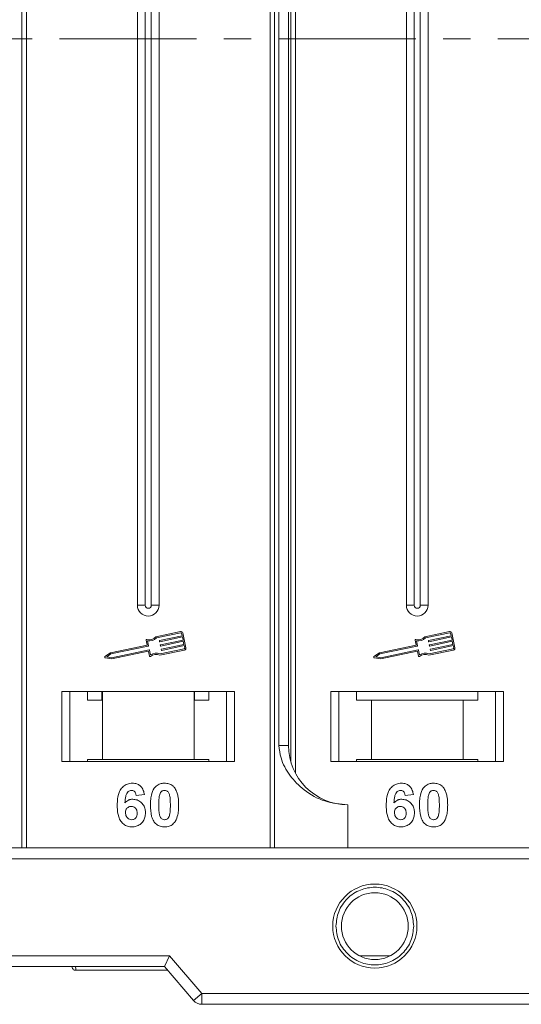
# Model space of a CAD drawing. Header units: millimetres. Extents: x -797 to 677, y 79 to 1112.
# Tile 21 of 75: x -2 to 44, y 314 to 406. Entities that reach past the tile are written whole.
import ezdxf

# ---------------------------------------------------------------- set-up
doc = ezdxf.new("R2010")
doc.units = ezdxf.units.MM
doc.linetypes.add('CENTERX2', pattern=[20.32, 12.7, -2.54, 2.54, -2.54])

msp = doc.modelspace()

# ---------------------------------------------------------------- linework, layer by layer
at = {"color": 7, "linetype": 'Continuous', "lineweight": 15}
for p, q in [((-1.995, 478.771), (-1.995, 403.771)), ((-1.576, 403.771), (-1.576, 478.771)), ((21, 478.771), (21, 403.771)), ((21.419, 403.771), (21.419, 478.771)), ((23.353, 403.771), (23.353, 471.848)), ((22.934, 470.819), (22.934, 403.771)), ((21.827, 469.271), (21.827, 403.771)), ((22.712, 403.771), (22.712, 469.271)), ((8.712, 456.271), (8.712, 403.771)), ((9.427, 456.271), (9.427, 403.771)), ((9.997, 403.771), (9.997, 456.271)), ((10.712, 403.771), (10.712, 456.271)), ((33.641, 456.271), (33.641, 403.771)), ((34.356, 456.271), (34.356, 403.771)), ((34.926, 403.771), (34.926, 456.271)), ((35.641, 403.771), (35.641, 456.271)), ((-1.995, 403.771), (-1.995, 328.771)), ((-1.576, 328.771), (-1.576, 403.771)), ((8.712, 403.771), (8.712, 351.271)), ((9.427, 403.771), (9.427, 351.271)), ((9.997, 351.271), (9.997, 403.771)), ((10.712, 351.271), (10.712, 403.771)), ((21, 403.771), (21, 328.771)), ((21.419, 328.771), (21.419, 403.771)), ((21.827, 403.771), (21.827, 338.271)), ((22.712, 338.271), (22.712, 403.771)), ((22.934, 403.771), (22.934, 336.723)), ((23.353, 335.693), (23.353, 403.771)), ((33.641, 403.771), (33.641, 351.271)), ((34.356, 403.771), (34.356, 351.271)), ((34.926, 351.271), (34.926, 403.771)), ((35.641, 351.271), (35.641, 403.771)), ((9.427, 351.271), (8.712, 351.271)), ((10.712, 351.271), (9.997, 351.271)), ((34.356, 351.271), (33.641, 351.271)), ((35.641, 351.271), (34.926, 351.271)), ((12.708, 348.837), (10.43, 348.356)), ((37.638, 348.837), (35.359, 348.356)), ((9.508, 348.025), (9.601, 347.581)), ((9.641, 347.963), (9.735, 347.519)), ((12.733, 348.722), (10.49, 348.249)), ((10.758, 347.915), (10.746, 347.972)), ((10.768, 348.007), (12.851, 348.447)), ((12.875, 348.332), (10.792, 347.892)), ((10.853, 347.605), (12.936, 348.045)), ((12.96, 347.93), (10.877, 347.49)), ((12.851, 348.447), (12.802, 348.677)), ((12.936, 348.045), (12.875, 348.332)), ((13.208, 347.322), (12.917, 348.701)), ((13.021, 347.643), (12.96, 347.93)), ((34.437, 348.025), (34.531, 347.581)), ((34.57, 347.963), (34.664, 347.519)), ((37.662, 348.722), (35.419, 348.249)), ((35.687, 347.915), (35.675, 347.972)), ((35.698, 348.007), (37.78, 348.447)), ((37.805, 348.332), (35.722, 347.892)), ((35.783, 347.605), (37.865, 348.045)), ((37.889, 347.93), (35.807, 347.49)), ((37.78, 348.447), (37.732, 348.677)), ((37.865, 348.045), (37.805, 348.332)), ((38.138, 347.322), (37.847, 348.701)), ((37.95, 347.643), (37.889, 347.93)), ((9.601, 347.581), (6.203, 346.863)), ((9.712, 347.484), (6.251, 346.753)), ((6.323, 346.408), (9.785, 347.139)), ((6.324, 346.288), (9.694, 347)), ((9.729, 346.977), (9.817, 346.562)), ((9.82, 347.117), (9.913, 346.673)), ((10.794, 346.632), (13.072, 347.114)), ((10.806, 346.755), (13.048, 347.229)), ((10.843, 347.513), (10.83, 347.57)), ((10.928, 347.111), (10.915, 347.168)), ((10.938, 347.203), (13.021, 347.643)), ((13.045, 347.528), (10.962, 347.088)), ((13.094, 347.298), (13.045, 347.528)), ((34.531, 347.581), (31.132, 346.863)), ((34.641, 347.484), (31.18, 346.753)), ((31.253, 346.408), (34.714, 347.139)), ((31.254, 346.288), (34.624, 347)), ((34.658, 346.977), (34.746, 346.562)), ((34.749, 347.117), (34.843, 346.673)), ((35.723, 346.632), (38.002, 347.114)), ((35.735, 346.755), (37.978, 347.229)), ((35.772, 347.513), (35.76, 347.57)), ((35.857, 347.111), (35.845, 347.168)), ((35.868, 347.203), (37.95, 347.643)), ((37.974, 347.528), (35.892, 347.088)), ((38.023, 347.298), (37.974, 347.528)), ((6.203, 346.863), (5.701, 346.512)), ((5.723, 346.406), (6.324, 346.288)), ((6.251, 346.753), (5.881, 346.495)), ((5.881, 346.495), (6.323, 346.408)), ((31.132, 346.863), (30.63, 346.512)), ((30.653, 346.406), (31.254, 346.288)), ((31.18, 346.753), (30.811, 346.495)), ((30.811, 346.495), (31.253, 346.408)), ((17.712, 343.271), (1.712, 343.271)), ((1.712, 343.271), (1.712, 336.771)), ((2.462, 336.771), (2.462, 343.271)), ((4.098, 343.271), (4.098, 342.471)), ((5.416, 342.471), (5.416, 343.271)), ((5.462, 343.271), (5.462, 336.971)), ((13.962, 336.971), (13.962, 343.271)), ((14.008, 343.271), (14.008, 342.471)), ((15.326, 342.471), (15.326, 343.271)), ((16.962, 343.271), (16.962, 336.771)), ((17.712, 336.771), (17.712, 343.271)), ((42.641, 343.271), (26.641, 343.271)), ((26.641, 343.271), (26.641, 336.771)), ((27.391, 336.771), (27.391, 343.271)), ((29.028, 343.271), (29.028, 342.471)), ((40.255, 342.471), (40.255, 343.271)), ((41.891, 343.271), (41.891, 336.771)), ((42.641, 336.771), (42.641, 343.271)), ((4.098, 342.471), (5.416, 342.471)), ((14.008, 342.471), (15.326, 342.471)), ((29.028, 342.471), (30.391, 342.471)), ((30.391, 342.471), (30.391, 336.971)), ((30.391, 342.471), (38.891, 342.471)), ((38.891, 336.971), (38.891, 342.471)), ((38.891, 342.471), (40.255, 342.471)), ((21.827, 338.271), (22.712, 338.271)), ((5.462, 336.971), (4.098, 336.971)), ((4.098, 336.771), (4.098, 336.971)), ((5.462, 336.971), (13.962, 336.971)), ((15.326, 336.971), (13.962, 336.971)), ((15.326, 336.971), (15.326, 336.771)), ((30.391, 336.971), (29.028, 336.971)), ((29.028, 336.771), (29.028, 336.971)), ((30.391, 336.971), (38.891, 336.971)), ((40.255, 336.971), (38.891, 336.971)), ((40.255, 336.971), (40.255, 336.771)), ((1.712, 336.771), (17.712, 336.771)), ((26.641, 336.771), (42.641, 336.771)), ((9.353, 333.727), (8.584, 333.642)), ((34.282, 333.727), (33.513, 333.642)), ((28.212, 332.771), (28.212, 328.771)), ((67.212, 328.771), (-4.343, 328.771)), ((-3.225, 327.771), (67.212, 327.771)), ((11.672, 318.771), (-23.788, 318.771)), ((11.212, 317.771), (11.672, 318.771)), ((14.672, 315.271), (11.672, 318.771)), ((32.143, 318.771), (29.281, 318.771)), ((-23.788, 317.771), (11.212, 317.771)), ((-23.788, 317.771), (2.641, 317.771)), ((11.212, 317.771), (13.913, 314.62)), ((2.991, 317.421), (2.991, 317.421)), ((13.913, 314.62), (14.672, 315.271)), ((67.212, 315.271), (14.672, 315.271)), ((14.672, 315.271), (14.672, 314.271)), ((14.672, 314.271), (67.212, 314.271))]:
    msp.add_line(p, q, dxfattribs=at)
at = {"color": 1, "linetype": 'CENTERX2', "lineweight": 13}
msp.add_line((501.865, 403.771), (-336.218, 403.771), dxfattribs=at)
at = {"color": 7, "linetype": 'Continuous', "lineweight": 15}
for radius in [3.9, 3.1]:
    msp.add_circle((30.712, 321.521), radius, dxfattribs=at)
for centre, radius, start, end in [((9.712, 351.271), 1, 180, 0), ((9.712, 351.271), 0.285, 180, 0), ((34.641, 351.271), 1, 180, 0), ((34.641, 351.271), 0.285, 180, 0), ((12.745, 348.665), 0.176, 11.9297, 101.9297), ((37.674, 348.665), 0.176, 11.9297, 101.9297), ((9.565, 348.037), 0.0587, 76.41469, 191.9297), ((9.784, 348.943), 0.873, 256.41469, 317.74736), ((9.784, 348.943), 0.99, 261.69305, 315.48899), ((10.774, 347.979), 0.0294, 101.9297, 191.9297), ((10.786, 347.921), 0.0294, 191.9297, 281.9297), ((12.745, 348.665), 0.0587, 11.9297, 101.9297), ((34.494, 348.037), 0.0587, 76.41469, 191.9297), ((34.713, 348.943), 0.873, 256.41469, 317.74736), ((34.713, 348.943), 0.99, 261.69305, 315.48899), ((35.704, 347.979), 0.0294, 101.9297, 191.9297), ((35.716, 347.921), 0.0294, 191.9297, 281.9297), ((37.674, 348.665), 0.0587, 11.9297, 101.9297), ((9.7, 346.971), 0.0294, 11.9297, 101.9297), ((9.706, 347.513), 0.0294, 281.9297, 11.9297), ((9.791, 347.111), 0.0294, 11.9297, 101.9297), ((10.859, 347.576), 0.0294, 101.9297, 191.9297), ((10.871, 347.519), 0.0294, 191.9297, 281.9297), ((10.944, 347.174), 0.0294, 101.9297, 191.9297), ((10.956, 347.117), 0.0294, 191.9297, 281.9297), ((13.036, 347.286), 0.0587, 281.9297, 11.9297), ((13.036, 347.286), 0.176, 281.9297, 11.9297), ((34.63, 346.971), 0.0294, 11.9297, 101.9297), ((34.635, 347.513), 0.0294, 281.9297, 11.9297), ((34.72, 347.111), 0.0294, 11.9297, 101.9297), ((35.789, 347.576), 0.0294, 101.9297, 191.9297), ((35.801, 347.519), 0.0294, 191.9297, 281.9297), ((35.874, 347.174), 0.0294, 101.9297, 191.9297), ((35.886, 347.117), 0.0294, 191.9297, 281.9297), ((37.966, 347.286), 0.0587, 281.9297, 11.9297), ((37.966, 347.286), 0.176, 281.9297, 11.9297), ((5.734, 346.464), 0.0587, 124.95116, 258.90824), ((9.874, 346.574), 0.0587, 191.9297, 307.44471), ((10.441, 345.834), 0.873, 66.11204, 127.44471), ((10.441, 345.834), 0.99, 68.37041, 122.16635), ((30.664, 346.464), 0.0587, 124.95116, 258.90824), ((34.804, 346.574), 0.0587, 191.9297, 307.44471), ((35.37, 345.834), 0.873, 66.11204, 127.44471), ((35.37, 345.834), 0.99, 68.37041, 122.16635), ((28.212, 338.271), 5.5, 180, 270), ((2.991, 317.771), 0.35, 180.00041, 270.00191), ((14.672, 315.271), 1, 220.60129, 270)]:
    msp.add_arc(centre, radius, start, end, dxfattribs=at)
for points, knots in [([(21.827, 338.271), (21.87, 337.88), (21.981, 336.881), (22.805, 335.427), (24.175, 334.014), (26.04, 332.978), (27.491, 332.839), (28.212, 332.771)], [0, 0, 0, 0, 0.125713, 0.321276, 0.524466, 0.763484, 1, 1, 1, 1]), ([(6.84, 332.717), (6.843, 332.85), (6.852, 333.252), (6.942, 333.807), (7.221, 334.316), (7.567, 334.618), (7.937, 334.756), (8.171, 334.767), (8.255, 334.771)], [0, 0, 0, 0, 0.142337, 0.429127, 0.589943, 0.751205, 0.909895, 1, 1, 1, 1]), ([(8.255, 334.771), (8.391, 334.76), (8.637, 334.741), (8.95, 334.557), (9.191, 334.28), (9.306, 333.983), (9.343, 333.784), (9.353, 333.727)], [0, 0, 0, 0, 0.242691, 0.439002, 0.635006, 0.895059, 1, 1, 1, 1]), ([(9.917, 332.751), (9.919, 332.885), (9.924, 333.188), (9.997, 333.716), (10.138, 334.136), (10.295, 334.342), (10.313, 334.364)], [0, 0, 0, 0, 0.237381, 0.538918, 0.949082, 1, 1, 1, 1]), ([(10.313, 334.364), (10.357, 334.415), (10.447, 334.516), (10.616, 334.632), (10.805, 334.715), (10.974, 334.753), (11.116, 334.768), (11.188, 334.77), (11.225, 334.771)], [0, 0, 0, 0, 0.193776, 0.3936, 0.587864, 0.788908, 0.894169, 1, 1, 1, 1]), ([(11.225, 334.771), (11.292, 334.768), (11.426, 334.764), (11.624, 334.72), (11.815, 334.643), (11.96, 334.543), (12.066, 334.445), (12.115, 334.388), (12.14, 334.36)], [0, 0, 0, 0, 0.192627, 0.388684, 0.582013, 0.783201, 0.891038, 1, 1, 1, 1]), ([(12.14, 334.36), (12.179, 334.305), (12.259, 334.196), (12.364, 333.964), (12.454, 333.668), (12.504, 333.337), (12.529, 333.028), (12.531, 332.838), (12.532, 332.743)], [0, 0, 0, 0, 0.118432, 0.239329, 0.449434, 0.664178, 0.83182, 1, 1, 1, 1]), ([(31.77, 332.717), (31.772, 332.85), (31.781, 333.252), (31.872, 333.807), (32.15, 334.316), (32.497, 334.618), (32.867, 334.756), (33.1, 334.767), (33.185, 334.771)], [0, 0, 0, 0, 0.142337, 0.429127, 0.589943, 0.751205, 0.909895, 1, 1, 1, 1]), ([(33.185, 334.771), (33.321, 334.76), (33.567, 334.741), (33.879, 334.557), (34.12, 334.28), (34.236, 333.983), (34.272, 333.784), (34.282, 333.727)], [0, 0, 0, 0, 0.2426908, 0.4390024, 0.635006, 0.8950587, 1, 1, 1, 1]), ([(34.847, 332.751), (34.849, 332.885), (34.854, 333.188), (34.926, 333.716), (35.067, 334.136), (35.225, 334.342), (35.242, 334.364)], [0, 0, 0, 0, 0.237381, 0.538918, 0.949082, 1, 1, 1, 1]), ([(35.242, 334.364), (35.287, 334.415), (35.377, 334.516), (35.546, 334.632), (35.734, 334.715), (35.904, 334.753), (36.045, 334.768), (36.118, 334.77), (36.154, 334.771)], [0, 0, 0, 0, 0.193776, 0.3936, 0.587864, 0.788908, 0.894169, 1, 1, 1, 1]), ([(36.154, 334.771), (36.221, 334.768), (36.356, 334.764), (36.554, 334.72), (36.744, 334.643), (36.889, 334.543), (36.996, 334.445), (37.045, 334.388), (37.069, 334.36)], [0, 0, 0, 0, 0.192627, 0.388684, 0.582013, 0.783201, 0.891038, 1, 1, 1, 1]), ([(37.069, 334.36), (37.109, 334.305), (37.188, 334.196), (37.293, 333.964), (37.383, 333.668), (37.433, 333.337), (37.458, 333.028), (37.461, 332.838), (37.462, 332.743)], [0, 0, 0, 0, 0.118432, 0.239329, 0.449434, 0.664178, 0.83182, 1, 1, 1, 1]), ([(8.157, 334.104), (8.103, 334.099), (7.994, 334.088), (7.842, 333.988), (7.7, 333.815), (7.592, 333.454), (7.567, 333.153), (7.551, 332.949)], [0, 0, 0, 0, 0.112049, 0.22438, 0.370115, 0.570276, 1, 1, 1, 1]), ([(7.551, 332.949), (7.597, 332.997), (7.692, 333.095), (7.837, 333.186), (7.964, 333.236), (8.063, 333.264), (8.167, 333.28), (8.238, 333.282), (8.274, 333.283)], [0, 0, 0, 0, 0.2436536, 0.4957602, 0.6178923, 0.7415029, 0.8700251, 1, 1, 1, 1]), ([(8.584, 333.642), (8.571, 333.72), (8.552, 333.842), (8.461, 333.986), (8.356, 334.067), (8.248, 334.1), (8.182, 334.103), (8.157, 334.104)], [0, 0, 0, 0, 0.33384, 0.524547, 0.716372, 0.891824, 1, 1, 1, 1]), ([(8.274, 333.283), (8.409, 333.271), (8.682, 333.246), (9.03, 333.03), (9.296, 332.729), (9.437, 332.376), (9.45, 332.132), (9.456, 332.024)], [0, 0, 0, 0, 0.210216, 0.421975, 0.620016, 0.831037, 1, 1, 1, 1]), ([(10.686, 332.743), (10.687, 332.81), (10.688, 332.943), (10.694, 333.124), (10.704, 333.286), (10.718, 333.428), (10.736, 333.571), (10.76, 333.665), (10.772, 333.711)], [0, 0, 0, 0, 0.20527, 0.410616, 0.557148, 0.703844, 0.851475, 1, 1, 1, 1]), ([(10.772, 333.711), (10.796, 333.781), (10.834, 333.893), (10.942, 334.018), (11.066, 334.085), (11.165, 334.101), (11.218, 334.104), (11.225, 334.104)], [0, 0, 0, 0, 0.334804, 0.542561, 0.750382, 0.970721, 1, 1, 1, 1]), ([(11.225, 334.104), (11.282, 334.098), (11.383, 334.088), (11.512, 334.013), (11.622, 333.873), (11.722, 333.602), (11.758, 333.205), (11.762, 332.898), (11.763, 332.743)], [0, 0, 0, 0, 0.105646, 0.186221, 0.267042, 0.431541, 0.712708, 1, 1, 1, 1]), ([(33.086, 334.104), (33.032, 334.099), (32.924, 334.088), (32.771, 333.988), (32.63, 333.815), (32.521, 333.454), (32.497, 333.153), (32.48, 332.949)], [0, 0, 0, 0, 0.112049, 0.22438, 0.370115, 0.570276, 1, 1, 1, 1]), ([(32.48, 332.949), (32.527, 332.997), (32.621, 333.095), (32.767, 333.186), (32.894, 333.236), (32.993, 333.264), (33.097, 333.28), (33.167, 333.282), (33.203, 333.283)], [0, 0, 0, 0, 0.243654, 0.49576, 0.617892, 0.741503, 0.870025, 1, 1, 1, 1]), ([(33.513, 333.642), (33.501, 333.72), (33.481, 333.842), (33.391, 333.986), (33.285, 334.067), (33.177, 334.1), (33.111, 334.103), (33.086, 334.104)], [0, 0, 0, 0, 0.33384, 0.524547, 0.716372, 0.891824, 1, 1, 1, 1]), ([(33.203, 333.283), (33.339, 333.271), (33.611, 333.246), (33.959, 333.03), (34.225, 332.729), (34.367, 332.376), (34.379, 332.132), (34.385, 332.024)], [0, 0, 0, 0, 0.210216, 0.421975, 0.620016, 0.831037, 1, 1, 1, 1]), ([(35.616, 332.743), (35.616, 332.81), (35.617, 332.943), (35.623, 333.124), (35.633, 333.286), (35.647, 333.428), (35.666, 333.571), (35.69, 333.665), (35.701, 333.711)], [0, 0, 0, 0, 0.20527, 0.410616, 0.557148, 0.703844, 0.851475, 1, 1, 1, 1]), ([(35.701, 333.711), (35.725, 333.781), (35.763, 333.893), (35.871, 334.018), (35.995, 334.085), (36.094, 334.101), (36.148, 334.104), (36.154, 334.104)], [0, 0, 0, 0, 0.334804, 0.542561, 0.750382, 0.970721, 1, 1, 1, 1]), ([(36.154, 334.104), (36.212, 334.098), (36.313, 334.088), (36.441, 334.013), (36.552, 333.873), (36.651, 333.602), (36.688, 333.205), (36.691, 332.898), (36.693, 332.743)], [0, 0, 0, 0, 0.105646, 0.186221, 0.267042, 0.431541, 0.712708, 1, 1, 1, 1]), ([(8.197, 330.719), (8.062, 330.73), (7.791, 330.751), (7.431, 330.952), (7.139, 331.257), (6.899, 331.793), (6.844, 332.304), (6.841, 332.659), (6.84, 332.717)], [0, 0, 0, 0, 0.148269, 0.297647, 0.442421, 0.607851, 0.935658, 1, 1, 1, 1]), ([(7.609, 332.041), (7.614, 332.124), (7.622, 332.26), (7.713, 332.43), (7.836, 332.538), (7.984, 332.607), (8.092, 332.614), (8.144, 332.617)], [0, 0, 0, 0, 0.2767209, 0.4568705, 0.6370074, 0.8240683, 1, 1, 1, 1]), ([(8.144, 332.617), (8.212, 332.611), (8.337, 332.601), (8.497, 332.507), (8.616, 332.372), (8.678, 332.188), (8.683, 332.055), (8.686, 331.985)], [0, 0, 0, 0, 0.2137567, 0.3949441, 0.5765849, 0.7773109, 1, 1, 1, 1]), ([(11.225, 330.719), (11.09, 330.73), (10.818, 330.75), (10.464, 330.948), (10.176, 331.262), (9.942, 331.873), (9.927, 332.393), (9.917, 332.751)], [0, 0, 0, 0, 0.147528, 0.296569, 0.43214, 0.608737, 1, 1, 1, 1]), ([(11.225, 331.386), (11.157, 331.394), (11.047, 331.407), (10.918, 331.493), (10.815, 331.644), (10.722, 331.916), (10.692, 332.306), (10.688, 332.597), (10.686, 332.743)], [0, 0, 0, 0, 0.125351, 0.202197, 0.279182, 0.459742, 0.727968, 1, 1, 1, 1]), ([(11.763, 332.743), (11.763, 332.677), (11.762, 332.543), (11.756, 332.363), (11.746, 332.202), (11.732, 332.06), (11.713, 331.918), (11.689, 331.825), (11.677, 331.779)], [0, 0, 0, 0, 0.205942, 0.411959, 0.558149, 0.704502, 0.851801, 1, 1, 1, 1]), ([(12.532, 332.743), (12.53, 332.61), (12.525, 332.307), (12.455, 331.786), (12.317, 331.364), (12.159, 331.156), (12.137, 331.126)], [0, 0, 0, 0, 0.236629, 0.537361, 0.932986, 1, 1, 1, 1]), ([(33.127, 330.719), (32.992, 330.73), (32.72, 330.751), (32.36, 330.952), (32.068, 331.257), (31.828, 331.793), (31.774, 332.304), (31.77, 332.659), (31.77, 332.717)], [0, 0, 0, 0, 0.148269, 0.297647, 0.442421, 0.607851, 0.935658, 1, 1, 1, 1]), ([(32.539, 332.041), (32.544, 332.124), (32.552, 332.26), (32.643, 332.43), (32.765, 332.538), (32.914, 332.607), (33.021, 332.614), (33.073, 332.617)], [0, 0, 0, 0, 0.276721, 0.45687, 0.637007, 0.824068, 1, 1, 1, 1]), ([(33.073, 332.617), (33.141, 332.611), (33.266, 332.601), (33.426, 332.507), (33.545, 332.372), (33.608, 332.188), (33.613, 332.055), (33.616, 331.985)], [0, 0, 0, 0, 0.213757, 0.394944, 0.576585, 0.777311, 1, 1, 1, 1]), ([(36.154, 330.719), (36.019, 330.73), (35.747, 330.75), (35.393, 330.948), (35.105, 331.262), (34.872, 331.873), (34.857, 332.393), (34.847, 332.751)], [0, 0, 0, 0, 0.147528, 0.296569, 0.43214, 0.608737, 1, 1, 1, 1]), ([(36.154, 331.386), (36.086, 331.394), (35.976, 331.407), (35.847, 331.493), (35.744, 331.644), (35.651, 331.916), (35.622, 332.306), (35.618, 332.597), (35.616, 332.743)], [0, 0, 0, 0, 0.125351, 0.202197, 0.279182, 0.459742, 0.727968, 1, 1, 1, 1]), ([(36.693, 332.743), (36.692, 332.677), (36.691, 332.543), (36.685, 332.363), (36.675, 332.202), (36.661, 332.06), (36.643, 331.918), (36.619, 331.825), (36.607, 331.779)], [0, 0, 0, 0, 0.205942, 0.411959, 0.558149, 0.704502, 0.851801, 1, 1, 1, 1]), ([(37.462, 332.743), (37.46, 332.61), (37.455, 332.307), (37.384, 331.786), (37.246, 331.364), (37.089, 331.156), (37.066, 331.126)], [0, 0, 0, 0, 0.236629, 0.537361, 0.932986, 1, 1, 1, 1]), ([(8.182, 331.386), (8.115, 331.393), (7.978, 331.408), (7.802, 331.524), (7.676, 331.682), (7.618, 331.864), (7.612, 331.984), (7.609, 332.041)], [0, 0, 0, 0, 0.207905, 0.419981, 0.630626, 0.821735, 1, 1, 1, 1]), ([(8.686, 331.985), (8.682, 331.899), (8.676, 331.761), (8.603, 331.582), (8.492, 331.473), (8.348, 331.399), (8.241, 331.391), (8.182, 331.386)], [0, 0, 0, 0, 0.2886974, 0.4635526, 0.6399417, 0.8018084, 1, 1, 1, 1]), ([(9.456, 332.024), (9.448, 331.889), (9.432, 331.619), (9.266, 331.238), (8.981, 330.939), (8.608, 330.748), (8.335, 330.729), (8.197, 330.719)], [0, 0, 0, 0, 0.197831, 0.3973, 0.59891, 0.798741, 1, 1, 1, 1]), ([(11.677, 331.779), (11.654, 331.71), (11.616, 331.598), (11.509, 331.473), (11.387, 331.407), (11.288, 331.389), (11.233, 331.386), (11.225, 331.386)], [0, 0, 0, 0, 0.3336776, 0.5404125, 0.7472639, 0.9612091, 1, 1, 1, 1]), ([(33.112, 331.386), (33.044, 331.393), (32.907, 331.408), (32.732, 331.524), (32.605, 331.682), (32.547, 331.864), (32.542, 331.984), (32.539, 332.041)], [0, 0, 0, 0, 0.207905, 0.419981, 0.630626, 0.821735, 1, 1, 1, 1]), ([(33.616, 331.985), (33.612, 331.899), (33.605, 331.761), (33.532, 331.582), (33.422, 331.473), (33.278, 331.399), (33.171, 331.391), (33.112, 331.386)], [0, 0, 0, 0, 0.2886974, 0.4635526, 0.6399417, 0.8018084, 1, 1, 1, 1]), ([(34.385, 332.024), (34.377, 331.889), (34.362, 331.619), (34.196, 331.238), (33.91, 330.939), (33.537, 330.748), (33.264, 330.729), (33.127, 330.719)], [0, 0, 0, 0, 0.197831, 0.3973, 0.59891, 0.798741, 1, 1, 1, 1]), ([(36.607, 331.779), (36.584, 331.71), (36.546, 331.598), (36.438, 331.473), (36.316, 331.407), (36.217, 331.389), (36.163, 331.386), (36.154, 331.386)], [0, 0, 0, 0, 0.3336776, 0.5404125, 0.7472639, 0.9612091, 1, 1, 1, 1]), ([(12.137, 331.126), (12.092, 331.075), (12.002, 330.974), (11.833, 330.858), (11.645, 330.775), (11.475, 330.737), (11.334, 330.722), (11.261, 330.72), (11.225, 330.719)], [0, 0, 0, 0, 0.193769, 0.393564, 0.587886, 0.789131, 0.894283, 1, 1, 1, 1]), ([(37.066, 331.126), (37.022, 331.075), (36.932, 330.974), (36.763, 330.858), (36.574, 330.775), (36.405, 330.737), (36.263, 330.722), (36.191, 330.72), (36.154, 330.719)], [0, 0, 0, 0, 0.193769, 0.393564, 0.587886, 0.789131, 0.894283, 1, 1, 1, 1]), ([(27.112, 321.521), (27.16, 321.973), (27.235, 322.672), (27.683, 323.511), (28.148, 324.083), (28.721, 324.552), (29.56, 324.986), (30.712, 325.208), (31.864, 324.986), (32.703, 324.552), (33.275, 324.084), (33.741, 323.512), (34.189, 322.672), (34.264, 321.973), (34.312, 321.521)], [0, 0, 0, 0, 0.119721, 0.184837, 0.25, 0.315115, 0.380279, 0.5, 0.619721, 0.684837, 0.75, 0.815115, 0.880279, 1, 1, 1, 1]), ([(34.312, 321.521), (34.264, 321.068), (34.189, 320.369), (33.741, 319.53), (33.276, 318.958), (32.703, 318.49), (31.864, 318.056), (30.712, 317.833), (29.56, 318.056), (28.721, 318.489), (28.149, 318.958), (27.683, 319.53), (27.235, 320.369), (27.16, 321.068), (27.112, 321.521)], [0, 0, 0, 0, 0.119721, 0.184837, 0.25, 0.315115, 0.380279, 0.5, 0.619721, 0.684837, 0.75, 0.815115, 0.880279, 1, 1, 1, 1]), ([(2.983, 317.771), (2.984, 317.753), (2.991, 317.657), (2.991, 317.545), (2.992, 317.441), (2.992, 317.428), (2.991, 317.421)], [0, 0, 0, 0, 0.079527, 0.42373, 0.683042, 1, 1, 1, 1]), ([(2.991, 317.421), (4.302, 317.421), (6.962, 317.421), (9.825, 317.421), (11.309, 317.421), (11.512, 317.421)], [0, 0, 0, 0, 0.455778, 0.925489, 1, 1, 1, 1])]:
    msp.add_open_spline(points, degree=3, knots=knots, dxfattribs=at)

doc.saveas('drawing.dxf')
